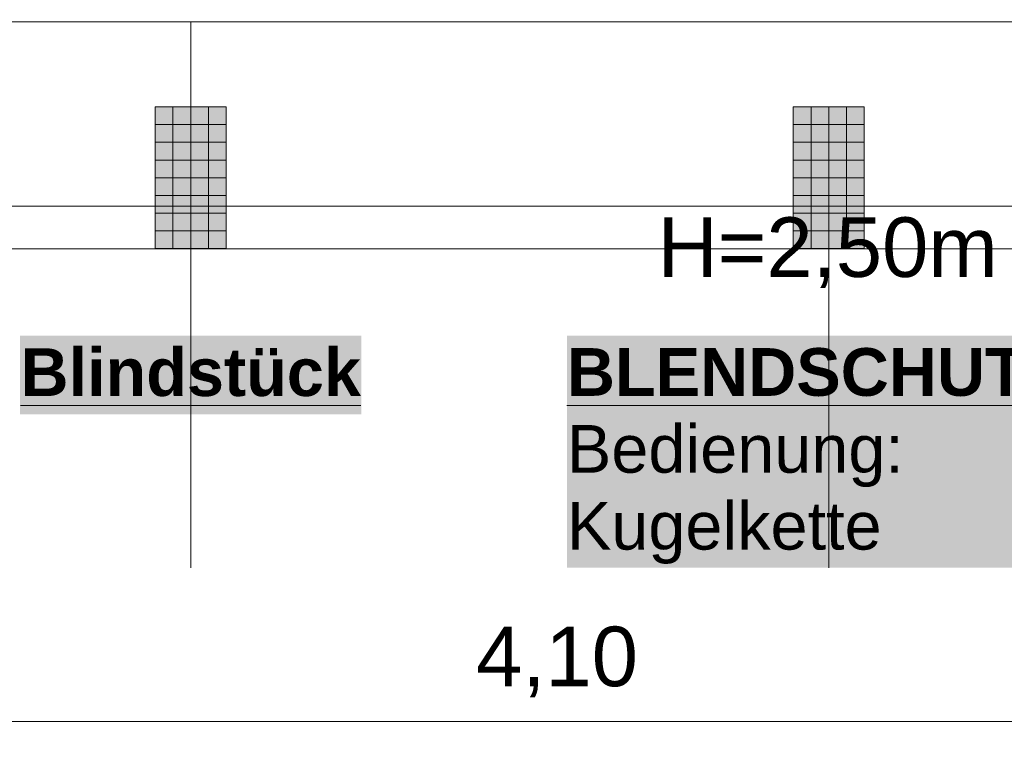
# Model space of a CAD drawing. Header units: metres. Extents: x -167 to 152, y -127 to 99.
# Tile 116 of 225: x -3.06 to -0.98, y -23.33 to -21.79. Entities that reach past the tile are written whole.
import ezdxf

# ---------------------------------------------------------------- set-up
doc = ezdxf.new("R2010")
doc.units = ezdxf.units.M
doc.header["$PDMODE"] = 1
doc.header["$PDSIZE"] = -2
doc.linetypes.add('Raster 01', pattern=[2, 1, -1])
doc.layers.get('0').update_dxf_attribs({"lineweight": 25})
for name, color, linetype, lineweight, true_color in [('014_Fassadenarbeiten-000 Aufsicht Betonfertigteile', 7, 'Continuous', 9, 0xc0c0c0), ('031_Metallbauarbeiten-330 Aufsicht Metallbauarbeiten', 7, 'Continuous', 9, 0xa6a6a6), ('AV1-Raster', 7, 'Raster 01', 9, 0xa6a6a6)]:
    doc.layers.add(name, color=color, linetype=linetype, lineweight=lineweight, true_color=true_color)
for name, color, linetype, lineweight in [('014_Fassadenarbeiten-330 Betonfertigteile vertikal', 7, 'Continuous', 9), ('030_Sonnenschutzarbeiten-BLENDSCHUTZ', 7, 'Continuous', 5), ('030_Sonnenschutzarbeiten-BLENDSCHUTZ  Beschriftung', 7, 'Continuous', 5), ('_1.35m (3D)', 7, 'Continuous', 9), ('_OG 1 (2D)', 7, 'Continuous', 9), ('_OG 1 - DS (2D)', 7, 'Continuous', 9), ('Bemaßung-Bemaßung', 7, 'Continuous', 9)]:
    doc.layers.add(name, color=color, linetype=linetype, lineweight=lineweight)
doc.layers.get('0').freeze()
doc.styles.add('Arial', font='arial.ttf')
doc.styles.add('Arial (bold)', font='arialbd.ttf')
doc.dimstyles.new('COE 50', dxfattribs={"dimtxt": 126.090495, "dimasz": 0.001414, "dimexe": 0.001, "dimexo": 0.01, "dimgap": 0.001, "dimtad": 1, "dimdec": 3, "dimtxsty": 'Arial', "dimblk": 'VW_SLASH-4', "dimblk1": 'VW_SLASH-4', "dimblk2": 'VW_SLASH-4', "dimcen": 0, "dimadec": 3, "dimazin": 0, "dimtfac": 0.8, "dimtdec": 3, "dimtix": 1, "dimtmove": 0, "dimatfit": 0, "dimldrblk": 'VW_SLASH-3', "dimfxl": 0.002, "dimfxlon": 1, "dimfrac": 2, "dimtolj": 1, "dimarcsym": 0})
pattern_1 = [(-90, (0, 0), (0.0375, 0), [])]
pattern_2 = [(0, (0, 0), (2e-18, -0.0375), [])]

# ---------------------------------------------------------------- blocks, each defined once
blk = doc.blocks.new('Group-2')
at = {"layer": 'AV1-Raster'}
for p, q in [((-2.7, -22.95), (-2.7, 1.35)), ((-1.35, -22.95), (-1.35, 1.35))]:
    blk.add_line(p, q, dxfattribs=at)
blk = doc.blocks.new('1.35m (3D)')
at = {"layer": 'AV1-Raster', "color": 7}
blk.add_blockref('Group-2', (0, 0), dxfattribs=at)
blk = doc.blocks.new('Blendschutz Beschriftung')
at = {"layer": '030_Sonnenschutzarbeiten-BLENDSCHUTZ  Beschriftung', "color": 254, "linetype": 'Continuous', "transparency": 33554559}
blk.add_solid([(-0.554, -0.1644), (0.554, -0.1644), (-0.554, 0.3267), (0.554, 0.3267)], dxfattribs=at)
at = {"layer": '030_Sonnenschutzarbeiten-BLENDSCHUTZ  Beschriftung', "insert": (-0.554, 0.3002), "char_height": 0.100872, "attachment_point": 1, "line_spacing_factor": 0.967016, "style": 'Arial (bold)'}
blk.add_mtext('{\\LBLENDSCHUTZ:}{\\fArial|b0|i0|c0|p0;\\l\\PBedienung: \\PKugelkette }', dxfattribs=at)
blk = doc.blocks.new('VW_SLASH-4')
at = {"color": 0, "linetype": 'ByBlock', "lineweight": -2, "transparency": 16777216}
blk.add_line((0, 0), (-1, 0), dxfattribs=at)
at = {"color": 0, "linetype": 'Continuous', "lineweight": 15, "transparency": 16777216, "flags": 128}
blk.add_lwpolyline([(0.5, 0.5), (-0.5, -0.5)], dxfattribs=at)
blk = doc.blocks.new('*D32')
at = {"layer": '030_Sonnenschutzarbeiten-BLENDSCHUTZ', "color": 0, "lineweight": -2}
for p, q in [((-3.975, -22.025), (-3.975, -22.175)), ((-2.825, -22.025), (-2.825, -22.175)), ((-2.8957, -22.125), (-3.9043, -22.125))]:
    blk.add_line(p, q, dxfattribs=at)
at = {"layer": 'Defpoints', "color": 0}
for p in [(-3.975, -21.385), (-2.825, -21.385), (-3.975, -22.125)]:
    blk.add_point(p, dxfattribs=at)
at = {"layer": '030_Sonnenschutzarbeiten-BLENDSCHUTZ', "color": 0, "lineweight": -2, "xscale": 0.070693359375, "yscale": 0.070693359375, "zscale": 0.070693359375, "rotation": 180}
blk.add_blockref('VW_SLASH-4', (-3.975, -22.125), dxfattribs=at)
at = {"layer": '030_Sonnenschutzarbeiten-BLENDSCHUTZ', "color": 0, "lineweight": -2, "xscale": 0.070693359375, "yscale": 0.070693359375, "zscale": 0.070693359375}
blk.add_blockref('VW_SLASH-4', (-2.825, -22.125), dxfattribs=at)
at = {"layer": '030_Sonnenschutzarbeiten-BLENDSCHUTZ', "color": 0, "lineweight": 13, "insert": (-3.4, -21.9992), "char_height": 0.12609, "attachment_point": 5, "style": 'Arial'}
blk.add_mtext('\\A1;1,15', dxfattribs=at)
blk = doc.blocks.new('VW_SLASH-3')
at = {"color": 0, "linetype": 'ByBlock', "lineweight": -2, "transparency": 16777216}
blk.add_line((0, 0), (-1, 0), dxfattribs=at)
at = {"color": 0, "linetype": 'Continuous', "lineweight": 15, "transparency": 16777216, "flags": 128}
blk.add_lwpolyline([(0.5, 0.5), (-0.5, -0.5)], dxfattribs=at)
blk = doc.blocks.new('*D33')
at = {"layer": '030_Sonnenschutzarbeiten-BLENDSCHUTZ', "color": 0, "lineweight": -2}
for p, q in [((-2.575, -22.025), (-2.575, -22.175)), ((-0.125, -22.025), (-0.125, -22.175)), ((-0.1957, -22.125), (-2.5043, -22.125))]:
    blk.add_line(p, q, dxfattribs=at)
at = {"layer": 'Defpoints', "color": 0}
for p in [(-2.575, -21.385), (-0.125, -21.385), (-2.575, -22.125)]:
    blk.add_point(p, dxfattribs=at)
at = {"layer": '030_Sonnenschutzarbeiten-BLENDSCHUTZ', "color": 0, "lineweight": -2, "xscale": 0.070693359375, "yscale": 0.070693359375, "zscale": 0.070693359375, "rotation": 180}
blk.add_blockref('VW_SLASH-4', (-2.575, -22.125), dxfattribs=at)
at = {"layer": '030_Sonnenschutzarbeiten-BLENDSCHUTZ', "color": 0, "lineweight": -2, "xscale": 0.070693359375, "yscale": 0.070693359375, "zscale": 0.070693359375}
blk.add_blockref('VW_SLASH-4', (-0.125, -22.125), dxfattribs=at)
at = {"layer": '030_Sonnenschutzarbeiten-BLENDSCHUTZ', "color": 0, "lineweight": 13, "insert": (-1.35, -21.9992), "char_height": 0.12609, "attachment_point": 5, "style": 'Arial'}
blk.add_mtext('\\A1;2,45', dxfattribs=at)
blk = doc.blocks.new('*D52')
at = {"layer": '030_Sonnenschutzarbeiten-BLENDSCHUTZ', "color": 0, "lineweight": -2}
for p, q in [((-2.825, -22.025), (-2.825, -22.175)), ((-2.575, -22.025), (-2.575, -22.175)), ((-2.6457, -22.125), (-2.7543, -22.125))]:
    blk.add_line(p, q, dxfattribs=at)
at = {"layer": 'Defpoints', "color": 0}
for p in [(-2.825, -21.385), (-2.575, -21.385), (-2.825, -22.125)]:
    blk.add_point(p, dxfattribs=at)
at = {"layer": '030_Sonnenschutzarbeiten-BLENDSCHUTZ', "color": 0, "lineweight": -2, "xscale": 0.070693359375, "yscale": 0.070693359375, "zscale": 0.070693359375, "rotation": 180}
blk.add_blockref('VW_SLASH-4', (-2.825, -22.125), dxfattribs=at)
at = {"layer": '030_Sonnenschutzarbeiten-BLENDSCHUTZ', "color": 0, "lineweight": -2, "xscale": 0.070693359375, "yscale": 0.070693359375, "zscale": 0.070693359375}
blk.add_blockref('VW_SLASH-4', (-2.575, -22.125), dxfattribs=at)
at = {"layer": '030_Sonnenschutzarbeiten-BLENDSCHUTZ', "color": 0, "lineweight": 13, "insert": (-2.7, -22.0235), "char_height": 0.10087, "attachment_point": 5, "style": 'Arial'}
blk.add_mtext('\\A1;25', dxfattribs=at)
blk = doc.blocks.new('*D437')
at = {"layer": 'Bemaßung-Bemaßung', "color": 0, "linetype": 'Continuous', "lineweight": -2}
for p, q in [((-1.275, -24.175), (-1.275, -24.325)), ((-0.075, -24.175), (-0.075, -24.325)), ((-1.2043, -24.275), (-0.1457, -24.275))]:
    blk.add_line(p, q, dxfattribs=at)
at = {"layer": 'Defpoints', "color": 0}
for p in [(-1.275, -22.275), (-0.075, -22.275), (-0.075, -24.275)]:
    blk.add_point(p, dxfattribs=at)
at = {"layer": 'Bemaßung-Bemaßung', "color": 0, "lineweight": -2, "xscale": 0.070693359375, "yscale": 0.070693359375, "zscale": 0.070693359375, "rotation": 180}
blk.add_blockref('VW_SLASH-4', (-1.275, -24.275), dxfattribs=at)
at = {"layer": 'Bemaßung-Bemaßung', "color": 0, "lineweight": -2, "xscale": 0.070693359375, "yscale": 0.070693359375, "zscale": 0.070693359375}
blk.add_blockref('VW_SLASH-4', (-0.075, -24.275), dxfattribs=at)
at = {"layer": 'Bemaßung-Bemaßung', "color": 0, "insert": (-0.675, -24.1492), "char_height": 0.12609, "attachment_point": 5, "style": 'Arial'}
blk.add_mtext('\\A1;1,20', dxfattribs=at)
blk = doc.blocks.new('*D438')
at = {"layer": 'Bemaßung-Bemaßung', "color": 0, "linetype": 'Continuous', "lineweight": -2}
for p, q in [((-1.425, -24.175), (-1.425, -24.325)), ((-1.275, -24.175), (-1.275, -24.325)), ((-1.4957, -24.275), (-1.5664, -24.275)), ((-1.425, -24.275), (-1.275, -24.275)), ((-1.2043, -24.275), (-1.1336, -24.275))]:
    blk.add_line(p, q, dxfattribs=at)
at = {"layer": 'Defpoints', "color": 0}
for p in [(-1.425, -22.275), (-1.275, -22.275), (-1.275, -24.275)]:
    blk.add_point(p, dxfattribs=at)
at = {"layer": 'Bemaßung-Bemaßung', "color": 0, "lineweight": -2, "xscale": 0.070693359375, "yscale": 0.070693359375, "zscale": 0.070693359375}
blk.add_blockref('VW_SLASH-4', (-1.425, -24.275), dxfattribs=at)
at = {"layer": 'Bemaßung-Bemaßung', "color": 0, "lineweight": -2, "xscale": 0.070693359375, "yscale": 0.070693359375, "zscale": 0.070693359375, "rotation": 180}
blk.add_blockref('VW_SLASH-4', (-1.275, -24.275), dxfattribs=at)
at = {"layer": 'Bemaßung-Bemaßung', "color": 0, "insert": (-1.35, -24.5931), "char_height": 0.12609, "attachment_point": 5, "style": 'Arial'}
blk.add_mtext('\\A1;15', dxfattribs=at)
blk = doc.blocks.new('*D439')
at = {"layer": 'Bemaßung-Bemaßung', "color": 0, "linetype": 'Continuous', "lineweight": -2}
for p, q in [((-2.625, -24.175), (-2.625, -24.325)), ((-1.425, -24.175), (-1.425, -24.325)), ((-2.5543, -24.275), (-1.4957, -24.275))]:
    blk.add_line(p, q, dxfattribs=at)
at = {"layer": 'Defpoints', "color": 0}
for p in [(-2.625, -22.275), (-1.425, -22.275), (-1.425, -24.275)]:
    blk.add_point(p, dxfattribs=at)
at = {"layer": 'Bemaßung-Bemaßung', "color": 0, "lineweight": -2, "xscale": 0.070693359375, "yscale": 0.070693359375, "zscale": 0.070693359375, "rotation": 180}
blk.add_blockref('VW_SLASH-4', (-2.625, -24.275), dxfattribs=at)
at = {"layer": 'Bemaßung-Bemaßung', "color": 0, "lineweight": -2, "xscale": 0.070693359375, "yscale": 0.070693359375, "zscale": 0.070693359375}
blk.add_blockref('VW_SLASH-4', (-1.425, -24.275), dxfattribs=at)
at = {"layer": 'Bemaßung-Bemaßung', "color": 0, "insert": (-2.025, -24.1492), "char_height": 0.12609, "attachment_point": 5, "style": 'Arial'}
blk.add_mtext('\\A1;1,20', dxfattribs=at)
blk = doc.blocks.new('*D440')
at = {"layer": 'Bemaßung-Bemaßung', "color": 0, "linetype": 'Continuous', "lineweight": -2}
for p, q in [((-2.775, -24.175), (-2.775, -24.325)), ((-2.625, -24.175), (-2.625, -24.325)), ((-2.8457, -24.275), (-2.9164, -24.275)), ((-2.775, -24.275), (-2.625, -24.275)), ((-2.5543, -24.275), (-2.4836, -24.275))]:
    blk.add_line(p, q, dxfattribs=at)
at = {"layer": 'Defpoints', "color": 0}
for p in [(-2.775, -22.275), (-2.625, -22.275), (-2.625, -24.275)]:
    blk.add_point(p, dxfattribs=at)
at = {"layer": 'Bemaßung-Bemaßung', "color": 0, "lineweight": -2, "xscale": 0.070693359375, "yscale": 0.070693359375, "zscale": 0.070693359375}
blk.add_blockref('VW_SLASH-4', (-2.775, -24.275), dxfattribs=at)
at = {"layer": 'Bemaßung-Bemaßung', "color": 0, "lineweight": -2, "xscale": 0.070693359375, "yscale": 0.070693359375, "zscale": 0.070693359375, "rotation": 180}
blk.add_blockref('VW_SLASH-4', (-2.625, -24.275), dxfattribs=at)
at = {"layer": 'Bemaßung-Bemaßung', "color": 0, "insert": (-2.7, -24.5931), "char_height": 0.12609, "attachment_point": 5, "style": 'Arial'}
blk.add_mtext('\\A1;15', dxfattribs=at)
blk = doc.blocks.new('*D441')
at = {"layer": 'Bemaßung-Bemaßung', "color": 0, "linetype": 'Continuous', "lineweight": -2}
for p, q in [((-3.975, -24.175), (-3.975, -24.325)), ((-2.775, -24.175), (-2.775, -24.325)), ((-3.9043, -24.275), (-2.8457, -24.275))]:
    blk.add_line(p, q, dxfattribs=at)
at = {"layer": 'Defpoints', "color": 0}
for p in [(-3.975, -22.275), (-2.775, -22.275), (-2.775, -24.275)]:
    blk.add_point(p, dxfattribs=at)
at = {"layer": 'Bemaßung-Bemaßung', "color": 0, "lineweight": -2, "xscale": 0.070693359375, "yscale": 0.070693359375, "zscale": 0.070693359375, "rotation": 180}
blk.add_blockref('VW_SLASH-4', (-3.975, -24.275), dxfattribs=at)
at = {"layer": 'Bemaßung-Bemaßung', "color": 0, "lineweight": -2, "xscale": 0.070693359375, "yscale": 0.070693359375, "zscale": 0.070693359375}
blk.add_blockref('VW_SLASH-4', (-2.775, -24.275), dxfattribs=at)
at = {"layer": 'Bemaßung-Bemaßung', "color": 0, "insert": (-3.375, -24.1492), "char_height": 0.12609, "attachment_point": 5, "style": 'Arial'}
blk.add_mtext('\\A1;1,20', dxfattribs=at)
blk = doc.blocks.new('*D590')
at = {"layer": 'Bemaßung-Bemaßung', "color": 0, "linetype": 'Continuous', "lineweight": -2}
for p, q in [((-3.975, -23.175), (-3.975, -23.325)), ((0.125, -23.175), (0.125, -23.325)), ((0.0543, -23.275), (-3.9043, -23.275))]:
    blk.add_line(p, q, dxfattribs=at)
at = {"layer": 'Defpoints', "color": 0}
for p in [(-3.975, -21.475), (0.125, -21.725), (-3.975, -23.275)]:
    blk.add_point(p, dxfattribs=at)
at = {"layer": 'Bemaßung-Bemaßung', "color": 0, "lineweight": -2, "xscale": 0.070693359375, "yscale": 0.070693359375, "zscale": 0.070693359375, "rotation": 180}
blk.add_blockref('VW_SLASH-4', (-3.975, -23.275), dxfattribs=at)
at = {"layer": 'Bemaßung-Bemaßung', "color": 0, "lineweight": -2, "xscale": 0.070693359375, "yscale": 0.070693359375, "zscale": 0.070693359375}
blk.add_blockref('VW_SLASH-4', (0.125, -23.275), dxfattribs=at)
at = {"layer": 'Bemaßung-Bemaßung', "color": 0, "insert": (-1.925, -23.1492), "char_height": 0.12609, "attachment_point": 5, "style": 'Arial'}
blk.add_mtext('\\A1;4,10', dxfattribs=at)
blk = doc.blocks.new('*D640')
at = {"layer": 'Bemaßung-Bemaßung', "color": 0, "lineweight": -2}
for p, q in [((-2.825, -23.675), (-2.825, -23.825)), ((-2.575, -23.675), (-2.575, -23.825)), ((-2.8957, -23.775), (-2.9664, -23.775)), ((-2.575, -23.775), (-2.825, -23.775)), ((-2.5043, -23.775), (-2.4336, -23.775))]:
    blk.add_line(p, q, dxfattribs=at)
at = {"layer": 'Defpoints', "color": 0}
for p in [(-2.825, -21.475), (-2.575, -21.475), (-2.825, -23.775)]:
    blk.add_point(p, dxfattribs=at)
at = {"layer": 'Bemaßung-Bemaßung', "color": 0, "lineweight": -2, "xscale": 0.070693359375, "yscale": 0.070693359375, "zscale": 0.070693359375}
blk.add_blockref('VW_SLASH-4', (-2.825, -23.775), dxfattribs=at)
at = {"layer": 'Bemaßung-Bemaßung', "color": 0, "lineweight": -2, "xscale": 0.070693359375, "yscale": 0.070693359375, "zscale": 0.070693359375, "rotation": 180}
blk.add_blockref('VW_SLASH-4', (-2.575, -23.775), dxfattribs=at)
at = {"layer": 'Bemaßung-Bemaßung', "color": 0, "insert": (-2.7, -23.6606), "char_height": 0.12609, "attachment_point": 5, "style": 'Arial'}
blk.add_mtext('\\A1;25', dxfattribs=at)
blk = doc.blocks.new('OG 1 - DS (2D)')
at = {"layer": '030_Sonnenschutzarbeiten-BLENDSCHUTZ', "color": 30, "transparency": 33554610}
blk.add_solid([(-3.0611, -22.6254), (-2.3389, -22.6254), (-3.0611, -22.4589), (-2.3389, -22.4589)], dxfattribs=at)
blk.add_solid([(-3.0611, -22.6254), (-2.3389, -22.6254), (-3.0611, -22.4589), (-2.3389, -22.4589)], dxfattribs=at)
at = {"layer": '030_Sonnenschutzarbeiten-BLENDSCHUTZ  Beschriftung', "color": 7}
blk.add_blockref('Blendschutz Beschriftung', (-1.35, -22.7856), dxfattribs=at)
at = {"layer": '030_Sonnenschutzarbeiten-BLENDSCHUTZ', "color": 7, "insert": (-1.7121, -22.2087), "char_height": 0.12609, "attachment_point": 1, "line_spacing_factor": 0.969122, "style": 'Arial'}
blk.add_mtext('H=2,50m', dxfattribs=at)
at = {"layer": '030_Sonnenschutzarbeiten-BLENDSCHUTZ', "color": 7, "insert": (-2.7, -22.4858), "char_height": 0.100872, "width": 0.722129, "attachment_point": 2, "line_spacing_factor": 0.969122, "style": 'Arial (bold)'}
blk.add_mtext('{\\LB}{\\Llindstück }', dxfattribs=at)
at = {"layer": '030_Sonnenschutzarbeiten-BLENDSCHUTZ', "color": 7, "lineweight": 13}
for p1, p2, text, picture, middle in [((-2.825, -21.385), (-3.975, -21.385), '1,15', '*D32', (-3.4, -21.9992)), ((-0.125, -21.385), (-2.575, -21.385), '2,45', '*D33', (-1.35, -21.9992))]:
    dim = blk.add_aligned_dim(p1=p1, p2=p2, distance=0.74, text=text, dimstyle='COE 50', override={"dimtxt": 0.12609, "dimasz": 0.070693, "dimexe": 0.05, "dimgap": 0.05, "dimpost": '<>', "dimtxsty": 'Arial', "dimtmove": 2, "dimfxl": 0.1}, dxfattribs=at)
    dim.commit()
    dim.dimension.update_dxf_attribs({"geometry": picture, "text_midpoint": middle})
at = {"layer": '030_Sonnenschutzarbeiten-BLENDSCHUTZ', "color": 251, "lineweight": 13}
dim = blk.add_linear_dim(base=(-2.825, -22.125), p1=(-2.575, -21.385), p2=(-2.825, -21.385), text='25', dimstyle='COE 50', override={"dimtxt": 0.100872, "dimasz": 0.070693, "dimexe": 0.05, "dimgap": 0.05, "dimpost": '<>', "dimtxsty": 'Arial', "dimtmove": 2, "dimfxl": 0.1}, dxfattribs=at)
dim.commit()
dim.dimension.update_dxf_attribs({"geometry": '*D52', "text_midpoint": (-2.7, -22.0235)})
blk = doc.blocks.new('OG 1 (2D)')
at = {"layer": '014_Fassadenarbeiten-000 Aufsicht Betonfertigteile', "flags": 128}
blk.add_lwpolyline([(-39.455, -21.905), (0.305, -21.905), (0.675, -22.275), (-39.825, -22.275)], close=True, dxfattribs=at)
at = {"layer": 'Bemaßung-Bemaßung', "linetype": 'Continuous'}
for base, p1, p2, text, override, picture, middle in [((-2.775, -24.275), (-3.975, -22.275), (-2.775, -22.275), '1,20', {"dimtxt": 0.12609, "dimasz": 0.070693, "dimexe": 0.05, "dimgap": 0.05, "dimpost": '<>', "dimtxsty": 'Arial', "dimtmove": 2, "dimfxl": 0.1}, '*D441', (-3.375, -24.1492)), ((-2.625, -24.275), (-2.775, -22.275), (-2.625, -22.275), '15', {"dimtxt": 0.12609, "dimasz": 0.070693, "dimexe": 0.05, "dimgap": 0.05, "dimpost": '<>', "dimtxsty": 'Arial', "dimtix": 0, "dimtmove": 2, "dimfxl": 0.1}, '*D440', (-2.7, -24.5931)), ((-1.425, -24.275), (-2.625, -22.275), (-1.425, -22.275), '1,20', {"dimtxt": 0.12609, "dimasz": 0.070693, "dimexe": 0.05, "dimgap": 0.05, "dimpost": '<>', "dimtxsty": 'Arial', "dimtmove": 2, "dimfxl": 0.1}, '*D439', (-2.025, -24.1492)), ((-1.275, -24.275), (-1.425, -22.275), (-1.275, -22.275), '15', {"dimtxt": 0.12609, "dimasz": 0.070693, "dimexe": 0.05, "dimgap": 0.05, "dimpost": '<>', "dimtxsty": 'Arial', "dimtix": 0, "dimtmove": 2, "dimfxl": 0.1}, '*D438', (-1.35, -24.5931)), ((-0.075, -24.275), (-1.275, -22.275), (-0.075, -22.275), '1,20', {"dimtxt": 0.12609, "dimasz": 0.070693, "dimexe": 0.05, "dimgap": 0.05, "dimpost": '<>', "dimtxsty": 'Arial', "dimtmove": 2, "dimfxl": 0.1}, '*D437', (-0.675, -24.1492))]:
    dim = blk.add_linear_dim(base=base, p1=p1, p2=p2, text=text, dimstyle='COE 50', override=override, dxfattribs=at)
    dim.commit()
    dim.dimension.update_dxf_attribs({"geometry": picture, "text_midpoint": middle})
at = {"color": 255}
blk.add_wipeout([(-2.7, -21.795), (-0.075, -21.795), (-0.075, -22.185), (-2.7, -22.185)], dxfattribs=at).dxf.layer = '031_Metallbauarbeiten-330 Aufsicht Metallbauarbeiten'
at = {"layer": '014_Fassadenarbeiten-330 Betonfertigteile vertikal', "linetype": 'Continuous', "lineweight": 0}
blk.add_hatch(color=9, dxfattribs=at).paths.add_polyline_path([(-1.275, -21.975), (-1.425, -21.975), (-1.425, -22.275), (-1.275, -22.275)])
at = {"layer": '014_Fassadenarbeiten-330 Betonfertigteile vertikal', "linetype": 'Continuous', "lineweight": 9}
h = blk.add_hatch(dxfattribs=at)
h.set_pattern_fill('Stahlbetonfertigteil', color=8, style=0, pattern_type=2)
h.set_pattern_definition(pattern_1)
h.paths.add_polyline_path([(-1.275, -21.975), (-1.425, -21.975), (-1.425, -22.275), (-1.275, -22.275)])
at = {"layer": '014_Fassadenarbeiten-330 Betonfertigteile vertikal', "linetype": 'Continuous', "lineweight": 13}
h = blk.add_hatch(dxfattribs=at)
h.set_pattern_fill('Stahlbetonfertigteil-1', color=8, style=0, pattern_type=2)
h.set_pattern_definition(pattern_2)
h.paths.add_polyline_path([(-1.275, -21.975), (-1.425, -21.975), (-1.425, -22.275), (-1.275, -22.275)])
at = {"layer": '014_Fassadenarbeiten-330 Betonfertigteile vertikal', "flags": 128}
blk.add_lwpolyline([(-1.275, -21.975), (-1.425, -21.975), (-1.425, -22.275), (-1.275, -22.275)], close=True, dxfattribs=at)
at = {"layer": '031_Metallbauarbeiten-330 Aufsicht Metallbauarbeiten', "flags": 128}
blk.add_lwpolyline([(-2.7, -21.795), (-0.075, -21.795), (-0.075, -22.185), (-2.7, -22.185)], close=True, dxfattribs=at)
at = {"color": 255}
blk.add_wipeout([(-5.4, -21.795), (-2.7, -21.795), (-2.7, -22.185), (-5.4, -22.185)], dxfattribs=at).dxf.layer = '031_Metallbauarbeiten-330 Aufsicht Metallbauarbeiten'
at = {"layer": '014_Fassadenarbeiten-330 Betonfertigteile vertikal', "linetype": 'Continuous', "lineweight": 0}
blk.add_hatch(color=9, dxfattribs=at).paths.add_polyline_path([(-2.625, -21.975), (-2.775, -21.975), (-2.775, -22.275), (-2.625, -22.275)])
at = {"layer": '014_Fassadenarbeiten-330 Betonfertigteile vertikal', "linetype": 'Continuous', "lineweight": 9}
h = blk.add_hatch(dxfattribs=at)
h.set_pattern_fill('Stahlbetonfertigteil', color=8, style=0, pattern_type=2)
h.set_pattern_definition(pattern_1)
h.paths.add_polyline_path([(-2.625, -21.975), (-2.775, -21.975), (-2.775, -22.275), (-2.625, -22.275)])
at = {"layer": '014_Fassadenarbeiten-330 Betonfertigteile vertikal', "linetype": 'Continuous', "lineweight": 13}
h = blk.add_hatch(dxfattribs=at)
h.set_pattern_fill('Stahlbetonfertigteil-1', color=8, style=0, pattern_type=2)
h.set_pattern_definition(pattern_2)
h.paths.add_polyline_path([(-2.625, -21.975), (-2.775, -21.975), (-2.775, -22.275), (-2.625, -22.275)])
at = {"layer": '014_Fassadenarbeiten-330 Betonfertigteile vertikal', "flags": 128}
blk.add_lwpolyline([(-2.625, -21.975), (-2.775, -21.975), (-2.775, -22.275), (-2.625, -22.275)], close=True, dxfattribs=at)
at = {"layer": '031_Metallbauarbeiten-330 Aufsicht Metallbauarbeiten', "flags": 128}
blk.add_lwpolyline([(-5.4, -21.795), (-2.7, -21.795), (-2.7, -22.185), (-5.4, -22.185)], close=True, dxfattribs=at)
at = {"layer": 'Bemaßung-Bemaßung', "linetype": 'Continuous'}
dim = blk.add_linear_dim(base=(-3.975, -23.275), p1=(0.125, -21.725), p2=(-3.975, -21.475), text='4,10', dimstyle='COE 50', override={"dimtxt": 0.12609, "dimasz": 0.070693, "dimexe": 0.05, "dimgap": 0.05, "dimpost": '<>', "dimtxsty": 'Arial', "dimtmove": 2, "dimfxl": 0.1}, dxfattribs=at)
dim.commit()
dim.dimension.update_dxf_attribs({"geometry": '*D590', "text_midpoint": (-1.925, -23.1492)})
at = {"layer": 'Bemaßung-Bemaßung'}
dim = blk.add_linear_dim(base=(-2.825, -23.775), p1=(-2.575, -21.475), p2=(-2.825, -21.475), text='25', dimstyle='COE 50', override={"dimtxt": 0.12609, "dimasz": 0.070693, "dimexe": 0.05, "dimgap": 0.05, "dimpost": '<>', "dimtxsty": 'Arial', "dimtmove": 2, "dimfxl": 0.1}, dxfattribs=at)
dim.commit()
dim.dimension.update_dxf_attribs({"geometry": '*D640', "text_midpoint": (-2.7, -23.6606)})

msp = doc.modelspace()

# ---------------------------------------------------------------- block references
at = {"layer": '_1.35m (3D)'}
msp.add_blockref('1.35m (3D)', (0, 0), dxfattribs=at)

# ---------------------------------------------------------------- next in the draw order: block references
at = {"layer": '_OG 1 - DS (2D)'}
msp.add_blockref('OG 1 - DS (2D)', (0, 0), dxfattribs=at)

# ---------------------------------------------------------------- next in the draw order: block references
at = {"layer": '_OG 1 (2D)'}
msp.add_blockref('OG 1 (2D)', (0, 0), dxfattribs=at)

doc.saveas('drawing.dxf')
